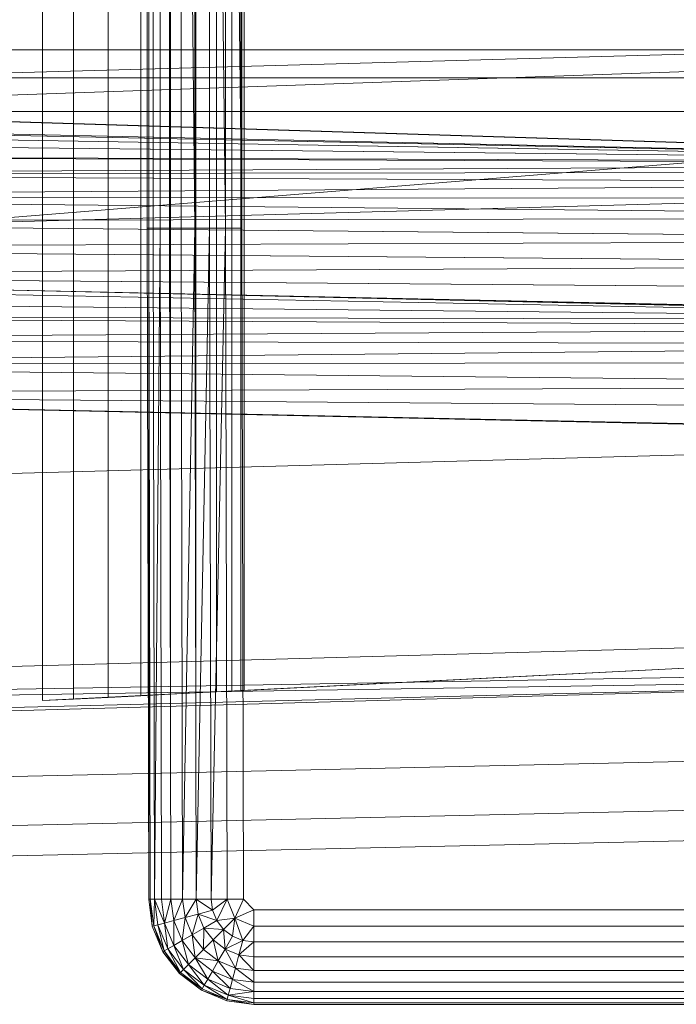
# Model space of a CAD drawing. Header units: metres. Extents: x 397.7 to 427.5, y 12.6 to 28.4.
# Tile 54 of 124: x 407.2319 to 407.3233, y 27.0235 to 27.1606. Entities that reach past the tile are written whole.
import ezdxf

# ---------------------------------------------------------------- set-up
doc = ezdxf.new("R2010")
doc.units = ezdxf.units.M
doc.layers.add('A-DETL-____-MBND', color=7, linetype='Continuous', lineweight=18)

# ---------------------------------------------------------------- blocks, each defined once
blk = doc.blocks.new('Family - Inodor P4-151432-08_CLI_AIRE_P5')
at = {"layer": 'A-DETL-____-MBND', "color": 253, "true_color": 0xaaaaaa}
for p, q in [((0.56258, 0.01465), (0.56258, 0.38826)), ((0.56258, 0.01465), (0.56258, 0.38826)), ((0.54781, 0.3624), (0.54781, 0.04228)), ((0.55211, 0.04249), (0.55211, 0.36218)), ((0.55695, 0.04274), (0.55695, 0.36194)), ((0.56149, 0.04297), (0.56149, 0.36171)), ((0.5656, 0.04318), (0.56559, 0.3615)), ((0.56914, 0.04336), (0.56914, 0.36132)), ((0.57201, 0.04351), (0.57201, 0.36117)), ((0.57413, 0.04361), (0.57413, 0.36106)), ((0.57542, 0.04368), (0.57542, 0.361)), ((0.57586, 0.0437), (0.57586, 0.36098)), ((0.56238, 0.10805), (0.56238, 0.29485)), ((0.56238, 0.29485), (0.56238, 0.10805)), ((0.56258, 0.29485), (0.56258, 0.10805)), ((0.56258, 0.29485), (0.56258, 0.10805)), ((0.56258, 0.29485), (0.56258, 0.10805)), ((0.56318, 0.29485), (0.56318, 0.10805)), ((0.56318, 0.29485), (0.56318, 0.10805)), ((0.56318, 0.29485), (0.56318, 0.10805)), ((0.56415, 0.29485), (0.56415, 0.10805)), ((0.56415, 0.29485), (0.56415, 0.10805)), ((0.56415, 0.29485), (0.56415, 0.10805)), ((0.56547, 0.29485), (0.56547, 0.10805)), ((0.56547, 0.29485), (0.56547, 0.10805)), ((0.56547, 0.29485), (0.56547, 0.10805)), ((0.5671, 0.29485), (0.5671, 0.10805)), ((0.56898, 0.10805), (0.5671, 0.29485)), ((0.5671, 0.29485), (0.5671, 0.10805)), ((0.5671, 0.29485), (0.56898, 0.10805)), ((0.5671, 0.29485), (0.5671, 0.10805)), ((0.56898, 0.29485), (0.56898, 0.10805)), ((0.56898, 0.29485), (0.56898, 0.10805)), ((0.56898, 0.29485), (0.56898, 0.10805)), ((0.57106, 0.29485), (0.57106, 0.10805)), ((0.57328, 0.10805), (0.57106, 0.29485)), ((0.57106, 0.29485), (0.57106, 0.10805)), ((0.57106, 0.29485), (0.57328, 0.10805)), ((0.57106, 0.29485), (0.57106, 0.10805)), ((0.57328, 0.29485), (0.57328, 0.10805)), ((0.57556, 0.10805), (0.57328, 0.29485)), ((0.57328, 0.29485), (0.57328, 0.10805)), ((0.57328, 0.29485), (0.57556, 0.10805)), ((0.57328, 0.29485), (0.57328, 0.10805)), ((0.57556, 0.29485), (0.57556, 0.10805)), ((0.57556, 0.29485), (0.57556, 0.10805)), ((0.57556, 0.29485), (0.57556, 0.10805)), ((0.7262, 0.13475), (0.21652, 0.12067)), ((0.2042, 0.1334), (0.7256, 0.11726)), ((0.7262, 0.11723), (0.2042, 0.1334)), ((0.2042, 0.1334), (0.7256, 0.11726)), ((0.21593, 0.13288), (0.7256, 0.11726)), ((0.21593, 0.13288), (0.7256, 0.11726)), ((0.72561, 0.13288), (0.44571, 0.13288)), ((0.72561, 0.13288), (0.44571, 0.12326)), ((0.72561, 0.13288), (0.44571, 0.13288)), ((0.72561, 0.13288), (0.44571, 0.12326)), ((0.72561, 0.13288), (0.44571, 0.13288)), ((0.72561, 0.13288), (0.44571, 0.13288)), ((0.72561, 0.12899), (0.44571, 0.12899)), ((0.72561, 0.12899), (0.44571, 0.12899)), ((0.72561, 0.12431), (0.44571, 0.12431)), ((0.72561, 0.12431), (0.44571, 0.12431)), ((0.72561, 0.12431), (0.44572, 0.10165)), ((0.72561, 0.12431), (0.44572, 0.10165)), ((0.7256, 0.11726), (0.44571, 0.12326)), ((0.44571, 0.12326), (0.7256, 0.11726)), ((0.7256, 0.11726), (0.44571, 0.12326)), ((0.44571, 0.12326), (0.7256, 0.11726)), ((0.7256, 0.11726), (0.44571, 0.12295)), ((0.44571, 0.12295), (0.7256, 0.11726)), ((0.7256, 0.11726), (0.44571, 0.12197)), ((0.44571, 0.12197), (0.7256, 0.11726)), ((0.7256, 0.11726), (0.44571, 0.12037)), ((0.44571, 0.12037), (0.7256, 0.11726)), ((0.7256, 0.11726), (0.44571, 0.11819)), ((0.44571, 0.11819), (0.7256, 0.11726)), ((0.44571, 0.11819), (0.7256, 0.11694)), ((0.44571, 0.11819), (0.7256, 0.11694)), ((0.7256, 0.11694), (0.44571, 0.11552)), ((0.7256, 0.11694), (0.44571, 0.11552)), ((0.7256, 0.11596), (0.44571, 0.11552)), ((0.7256, 0.11596), (0.44571, 0.11552)), ((0.7256, 0.11436), (0.44571, 0.11552)), ((0.44571, 0.11552), (0.7256, 0.11436)), ((0.7262, 0.11399), (0.21652, 0.09991)), ((0.7256, 0.11436), (0.44571, 0.11242)), ((0.7256, 0.11436), (0.44571, 0.11242)), ((0.7256, 0.11219), (0.44571, 0.11242)), ((0.44571, 0.11242), (0.7256, 0.11219)), ((0.44571, 0.11242), (0.7256, 0.10951)), ((0.44571, 0.11242), (0.7256, 0.10951)), ((0.7256, 0.10951), (0.44571, 0.10898)), ((0.7256, 0.10951), (0.44571, 0.10898)), ((0.7256, 0.10641), (0.44571, 0.10898)), ((0.44571, 0.10898), (0.7256, 0.10641)), ((0.56258, 0.10805), (0.56238, 0.10805)), ((0.56258, 0.01465), (0.56238, 0.10805)), ((0.56258, 0.10805), (0.56238, 0.10805)), ((0.56258, 0.10805), (0.56238, 0.10805)), ((0.56258, 0.01465), (0.56238, 0.10805)), ((0.56318, 0.10805), (0.56258, 0.10805)), ((0.56278, 0.01465), (0.56258, 0.10805)), ((0.56318, 0.10805), (0.56258, 0.10805)), ((0.56318, 0.10805), (0.56258, 0.10805)), ((0.56278, 0.01465), (0.56258, 0.10805)), ((0.56258, 0.10805), (0.56258, 0.01465)), ((0.56258, 0.10805), (0.56278, 0.01465)), ((0.56258, 0.10805), (0.56258, 0.01465)), ((0.56415, 0.10805), (0.56318, 0.10805)), ((0.56338, 0.01465), (0.56318, 0.10805)), ((0.56415, 0.10805), (0.56318, 0.10805)), ((0.56415, 0.10805), (0.56318, 0.10805)), ((0.56338, 0.01465), (0.56318, 0.10805)), ((0.56318, 0.10805), (0.56338, 0.01465)), ((0.56415, 0.10805), (0.56338, 0.01465)), ((0.56415, 0.10805), (0.56338, 0.01465)), ((0.56547, 0.10805), (0.56415, 0.10805)), ((0.56435, 0.01465), (0.56415, 0.10805)), ((0.56547, 0.10805), (0.56415, 0.10805)), ((0.56547, 0.10805), (0.56415, 0.10805)), ((0.56435, 0.01465), (0.56415, 0.10805)), ((0.56415, 0.10805), (0.56435, 0.01465)), ((0.56567, 0.01465), (0.56547, 0.10805)), ((0.5671, 0.10805), (0.56547, 0.10805)), ((0.5671, 0.10805), (0.56547, 0.10805)), ((0.56567, 0.01465), (0.56547, 0.10805)), ((0.56547, 0.10805), (0.56567, 0.01465)), ((0.5673, 0.01465), (0.5671, 0.10805)), ((0.56898, 0.10805), (0.5671, 0.10805)), ((0.56898, 0.10805), (0.5671, 0.10805)), ((0.5673, 0.01465), (0.5671, 0.10805)), ((0.5671, 0.10805), (0.5673, 0.01465)), ((0.56898, 0.10805), (0.5673, 0.01465)), ((0.56898, 0.10805), (0.5673, 0.01465)), ((0.56918, 0.01465), (0.56898, 0.10805)), ((0.57106, 0.10805), (0.56898, 0.10805)), ((0.57106, 0.10805), (0.56898, 0.10805)), ((0.56918, 0.01465), (0.56898, 0.10805)), ((0.56898, 0.10805), (0.56918, 0.01465)), ((0.57106, 0.10805), (0.56918, 0.01465)), ((0.57106, 0.10805), (0.56918, 0.01465)), ((0.57126, 0.01465), (0.57106, 0.10805)), ((0.57328, 0.10805), (0.57106, 0.10805)), ((0.57328, 0.10805), (0.57106, 0.10805)), ((0.57126, 0.01465), (0.57106, 0.10805)), ((0.57106, 0.10805), (0.57126, 0.01465)), ((0.57328, 0.10805), (0.57126, 0.01465)), ((0.57328, 0.10805), (0.57126, 0.01465)), ((0.57348, 0.01465), (0.57328, 0.10805)), ((0.57556, 0.10805), (0.57328, 0.10805)), ((0.57556, 0.10805), (0.57328, 0.10805)), ((0.57348, 0.01465), (0.57328, 0.10805)), ((0.57328, 0.10805), (0.57348, 0.01465)), ((0.57556, 0.10805), (0.57576, 0.01465)), ((0.57556, 0.10805), (0.57576, 0.01465)), ((0.57556, 0.10805), (0.57576, 0.01465)), ((0.7256, 0.10641), (0.44571, 0.10533)), ((0.7256, 0.10641), (0.44571, 0.10533)), ((0.7256, 0.10298), (0.44571, 0.10533)), ((0.44571, 0.10533), (0.7256, 0.10298)), ((0.7256, 0.10298), (0.44571, 0.10156)), ((0.7256, 0.10298), (0.44571, 0.10156)), ((0.7256, 0.09932), (0.44571, 0.10156)), ((0.44571, 0.10156), (0.7256, 0.09932)), ((0.44571, 0.10156), (0.7256, 0.09555)), ((0.7262, 0.09542), (0.44571, 0.10156)), ((0.44571, 0.10156), (0.7256, 0.09555)), ((0.72555, 0.09531), (0.44572, 0.10165)), ((0.44572, 0.10165), (0.72555, 0.09531)), ((0.72555, 0.09531), (0.44566, 0.10065)), ((0.44566, 0.10065), (0.72555, 0.09531)), ((0.72555, 0.09531), (0.44566, 0.0982)), ((0.44566, 0.0982), (0.72555, 0.09531)), ((0.72555, 0.09531), (0.44566, 0.09576)), ((0.44566, 0.09576), (0.72555, 0.09531)), ((0.44566, 0.09576), (0.72555, 0.09431)), ((0.44566, 0.09576), (0.72555, 0.09431)), ((0.72555, 0.09431), (0.44566, 0.09248)), ((0.72555, 0.09431), (0.44566, 0.09248)), ((0.72555, 0.09185), (0.44566, 0.09248)), ((0.44566, 0.09248), (0.72555, 0.09185)), ((0.72555, 0.09185), (0.44566, 0.08906)), ((0.72555, 0.09185), (0.44566, 0.08906)), ((0.72555, 0.08942), (0.44566, 0.08906)), ((0.72555, 0.08942), (0.44566, 0.08906)), ((0.72555, 0.08614), (0.44566, 0.08906)), ((0.44566, 0.08906), (0.72555, 0.08614)), ((0.72555, 0.08614), (0.44566, 0.08497)), ((0.72555, 0.08614), (0.44566, 0.08497)), ((0.72555, 0.08272), (0.44566, 0.08497)), ((0.44566, 0.08497), (0.72555, 0.08272)), ((0.44566, 0.08497), (0.72555, 0.07896)), ((0.7262, 0.07882), (0.44566, 0.08497)), ((0.44566, 0.08497), (0.72555, 0.07896)), ((0.7262, 0.07896), (0.21652, 0.06488)), ((0.7262, 0.05207), (0.21652, 0.03799)), ((0.71226, 0.05064), (0.54781, 0.04228)), ((0.57586, 0.0437), (0.71226, 0.05064)), ((0.7262, 0.04712), (0.21652, 0.03799)), ((0.7262, 0.04594), (0.21652, 0.03799)), ((0.7262, 0.04594), (0.21652, 0.03305)), ((0.7262, 0.04594), (0.21652, 0.03186)), ((0.55211, 0.04249), (0.55695, 0.04274)), ((0.55695, 0.04274), (0.56149, 0.04297)), ((0.56149, 0.04297), (0.5656, 0.04318)), ((0.5656, 0.04318), (0.56914, 0.04336)), ((0.56914, 0.04336), (0.57201, 0.04351)), ((0.57201, 0.04351), (0.57413, 0.04361)), ((0.57413, 0.04361), (0.57542, 0.04368)), ((0.57542, 0.04368), (0.57586, 0.0437)), ((0.54781, 0.04228), (0.55211, 0.04249)), ((0.40749, 0.0287), (0.72691, 0.03582)), ((0.40749, 0.0287), (0.72691, 0.03582)), ((0.40776, 0.02187), (0.72725, 0.02899)), ((0.40776, 0.02187), (0.72725, 0.02899)), ((0.40793, 0.01764), (0.72747, 0.02477)), ((0.40793, 0.01764), (0.72747, 0.02477)), ((0.56278, 0.01465), (0.56258, 0.01465)), ((0.56308, 0.01086), (0.56258, 0.01465)), ((0.56308, 0.01086), (0.56258, 0.01465)), ((0.56308, 0.01086), (0.56258, 0.01465)), ((0.56278, 0.01465), (0.56258, 0.01465)), ((0.56278, 0.01465), (0.56258, 0.01465)), ((0.56308, 0.01086), (0.56258, 0.01465)), ((0.56338, 0.01465), (0.56278, 0.01465)), ((0.56328, 0.01091), (0.56278, 0.01465)), ((0.56278, 0.01465), (0.56338, 0.01465)), ((0.56338, 0.01465), (0.56278, 0.01465)), ((0.56328, 0.01091), (0.56278, 0.01465)), ((0.56278, 0.01465), (0.56308, 0.01086)), ((0.56278, 0.01465), (0.56328, 0.01091)), ((0.56278, 0.01465), (0.56308, 0.01086)), ((0.56338, 0.01465), (0.56328, 0.01091)), ((0.56338, 0.01465), (0.56328, 0.01091)), ((0.56435, 0.01465), (0.56338, 0.01465)), ((0.56385, 0.01106), (0.56338, 0.01465)), ((0.56435, 0.01465), (0.56338, 0.01465)), ((0.56435, 0.01465), (0.56338, 0.01465)), ((0.56479, 0.01132), (0.56338, 0.01465)), ((0.56338, 0.01465), (0.56479, 0.01132)), ((0.56338, 0.01465), (0.56385, 0.01106)), ((0.56338, 0.01465), (0.56385, 0.01106)), ((0.56567, 0.01465), (0.56435, 0.01465)), ((0.56479, 0.01132), (0.56435, 0.01465)), ((0.56435, 0.01465), (0.56567, 0.01465)), ((0.56567, 0.01465), (0.56435, 0.01465)), ((0.56479, 0.01132), (0.56435, 0.01465)), ((0.56435, 0.01465), (0.56479, 0.01132)), ((0.56567, 0.01465), (0.56479, 0.01132)), ((0.56567, 0.01465), (0.56479, 0.01132)), ((0.5673, 0.01465), (0.56567, 0.01465)), ((0.56607, 0.01166), (0.56567, 0.01465)), ((0.56567, 0.01465), (0.5673, 0.01465)), ((0.5673, 0.01465), (0.56567, 0.01465)), ((0.56607, 0.01166), (0.56567, 0.01465)), ((0.56567, 0.01465), (0.56607, 0.01166)), ((0.5673, 0.01465), (0.56607, 0.01166)), ((0.5673, 0.01465), (0.56607, 0.01166)), ((0.56918, 0.01465), (0.5673, 0.01465)), ((0.56764, 0.01208), (0.5673, 0.01465)), ((0.56918, 0.01465), (0.5673, 0.01465)), ((0.56918, 0.01465), (0.5673, 0.01465)), ((0.56764, 0.01208), (0.5673, 0.01465)), ((0.5673, 0.01465), (0.56764, 0.01208)), ((0.56918, 0.01465), (0.56764, 0.01208)), ((0.56918, 0.01465), (0.56764, 0.01208)), ((0.57126, 0.01465), (0.56918, 0.01465)), ((0.56946, 0.01257), (0.56918, 0.01465)), ((0.57126, 0.01465), (0.56918, 0.01465)), ((0.57126, 0.01465), (0.56918, 0.01465)), ((0.57147, 0.01311), (0.56918, 0.01465)), ((0.56918, 0.01465), (0.57147, 0.01311)), ((0.56918, 0.01465), (0.56946, 0.01257)), ((0.56918, 0.01465), (0.56946, 0.01257)), ((0.57348, 0.01465), (0.57126, 0.01465)), ((0.57147, 0.01311), (0.57126, 0.01465)), ((0.57348, 0.01465), (0.57126, 0.01465)), ((0.57126, 0.01465), (0.57147, 0.01311)), ((0.57126, 0.01465), (0.57348, 0.01465)), ((0.57126, 0.01465), (0.57147, 0.01311)), ((0.57348, 0.01465), (0.57147, 0.01311)), ((0.57348, 0.01465), (0.57147, 0.01311)), ((0.57348, 0.01465), (0.57147, 0.01311)), ((0.57348, 0.01465), (0.57206, 0.01167)), ((0.57348, 0.01465), (0.57206, 0.01167)), ((0.57576, 0.01465), (0.57348, 0.01465)), ((0.57458, 0.012), (0.57348, 0.01465)), ((0.57348, 0.01465), (0.57576, 0.01465)), ((0.57348, 0.01465), (0.57458, 0.012)), ((0.57576, 0.01465), (0.57458, 0.012)), ((0.57576, 0.01465), (0.57458, 0.012)), ((0.57723, 0.01318), (0.57576, 0.01465)), ((0.57576, 0.01465), (0.57723, 0.01318)), ((0.57576, 0.01465), (0.57723, 0.01318)), ((0.56946, 0.01257), (0.56764, 0.01208)), ((0.56946, 0.01257), (0.56764, 0.01208)), ((0.56946, 0.01257), (0.56764, 0.01208)), ((0.56946, 0.01257), (0.56863, 0.00968)), ((0.56946, 0.01257), (0.56863, 0.00968)), ((0.57147, 0.01311), (0.56946, 0.01257)), ((0.57147, 0.01311), (0.56946, 0.01257)), ((0.57147, 0.01311), (0.56946, 0.01257)), ((0.57026, 0.01062), (0.56946, 0.01257)), ((0.57206, 0.01167), (0.56946, 0.01257)), ((0.56946, 0.01257), (0.57206, 0.01167)), ((0.56946, 0.01257), (0.57026, 0.01062)), ((0.56946, 0.01257), (0.57026, 0.01062)), ((0.57206, 0.01167), (0.57147, 0.01311)), ((0.57206, 0.01167), (0.57147, 0.01311)), ((0.57147, 0.01311), (0.57206, 0.01167)), ((0.57723, 0.01318), (0.57458, 0.012)), ((0.57723, 0.01318), (0.57458, 0.012)), ((0.71226, 0.01318), (0.57723, 0.01318)), ((0.57723, 0.01318), (0.57723, 0.0109)), ((0.71226, 0.01318), (0.57723, 0.01318)), ((0.71226, 0.01318), (0.57723, 0.01318)), ((0.57723, 0.01318), (0.57723, 0.0109)), ((0.56385, 0.01106), (0.56328, 0.01091)), ((0.56385, 0.01106), (0.56328, 0.01091)), ((0.56385, 0.01106), (0.56328, 0.01091)), ((0.56479, 0.01132), (0.56385, 0.01106)), ((0.56479, 0.01132), (0.56385, 0.01106)), ((0.56479, 0.01132), (0.56385, 0.01106)), ((0.56524, 0.00772), (0.56385, 0.01106)), ((0.56524, 0.00772), (0.56385, 0.01106)), ((0.56385, 0.01106), (0.56472, 0.00743)), ((0.56385, 0.01106), (0.56524, 0.00772)), ((0.56385, 0.01106), (0.56472, 0.00743)), ((0.56607, 0.01166), (0.56479, 0.01132)), ((0.56607, 0.01166), (0.56479, 0.01132)), ((0.56607, 0.01166), (0.56479, 0.01132)), ((0.56608, 0.00821), (0.56479, 0.01132)), ((0.56608, 0.00821), (0.56479, 0.01132)), ((0.56479, 0.01132), (0.56524, 0.00772)), ((0.56479, 0.01132), (0.56608, 0.00821)), ((0.56479, 0.01132), (0.56524, 0.00772)), ((0.56764, 0.01208), (0.56607, 0.01166)), ((0.56764, 0.01208), (0.56607, 0.01166)), ((0.56764, 0.01208), (0.56607, 0.01166)), ((0.56722, 0.00887), (0.56607, 0.01166)), ((0.56722, 0.00887), (0.56607, 0.01166)), ((0.56607, 0.01166), (0.56608, 0.00821)), ((0.56607, 0.01166), (0.56722, 0.00887)), ((0.56607, 0.01166), (0.56608, 0.00821)), ((0.56764, 0.01208), (0.56722, 0.00887)), ((0.56764, 0.01208), (0.56722, 0.00887)), ((0.56863, 0.00968), (0.56764, 0.01208)), ((0.56863, 0.00968), (0.56764, 0.01208)), ((0.56764, 0.01208), (0.56863, 0.00968)), ((0.57206, 0.01167), (0.57026, 0.01062)), ((0.57206, 0.01167), (0.57026, 0.01062)), ((0.57206, 0.01167), (0.57026, 0.01062)), ((0.57458, 0.012), (0.57206, 0.01167)), ((0.57458, 0.012), (0.57206, 0.01167)), ((0.57458, 0.012), (0.57206, 0.01167)), ((0.57301, 0.01043), (0.57206, 0.01167)), ((0.57301, 0.01043), (0.57206, 0.01167)), ((0.57206, 0.01167), (0.57301, 0.01043)), ((0.57458, 0.012), (0.57301, 0.01043)), ((0.57458, 0.012), (0.57301, 0.01043)), ((0.57458, 0.012), (0.57301, 0.01043)), ((0.57458, 0.012), (0.57425, 0.00948)), ((0.57458, 0.012), (0.57425, 0.00948)), ((0.57458, 0.012), (0.57425, 0.00948)), ((0.57723, 0.0109), (0.57458, 0.012)), ((0.57458, 0.012), (0.57723, 0.0109)), ((0.57458, 0.012), (0.57569, 0.00888)), ((0.57458, 0.012), (0.57569, 0.00888)), ((0.56328, 0.01091), (0.56308, 0.01086)), ((0.56328, 0.01091), (0.56308, 0.01086)), ((0.56328, 0.01091), (0.56308, 0.01086)), ((0.56455, 0.00733), (0.56308, 0.01086)), ((0.56455, 0.00733), (0.56308, 0.01086)), ((0.56455, 0.00733), (0.56308, 0.01086)), ((0.56455, 0.00733), (0.56308, 0.01086)), ((0.56472, 0.00743), (0.56328, 0.01091)), ((0.56472, 0.00743), (0.56328, 0.01091)), ((0.56328, 0.01091), (0.56455, 0.00733)), ((0.56328, 0.01091), (0.56472, 0.00743)), ((0.56328, 0.01091), (0.56455, 0.00733)), ((0.56863, 0.00968), (0.56722, 0.00887)), ((0.56863, 0.00968), (0.56722, 0.00887)), ((0.56863, 0.00968), (0.56722, 0.00887)), ((0.57026, 0.01062), (0.56863, 0.00968)), ((0.57026, 0.01062), (0.56863, 0.00968)), ((0.57026, 0.01062), (0.56863, 0.00968)), ((0.57021, 0.00763), (0.56863, 0.00968)), ((0.57021, 0.00763), (0.56863, 0.00968)), ((0.56863, 0.00968), (0.56906, 0.00648)), ((0.56863, 0.00968), (0.57021, 0.00763)), ((0.56863, 0.00968), (0.56906, 0.00648)), ((0.57026, 0.01062), (0.57021, 0.00763)), ((0.57026, 0.01062), (0.57021, 0.00763)), ((0.57154, 0.00896), (0.57026, 0.01062)), ((0.57301, 0.01043), (0.57026, 0.01062)), ((0.57026, 0.01062), (0.57301, 0.01043)), ((0.57026, 0.01062), (0.57154, 0.00896)), ((0.57026, 0.01062), (0.57154, 0.00896)), ((0.57301, 0.01043), (0.57154, 0.00896)), ((0.57301, 0.01043), (0.57154, 0.00896)), ((0.57301, 0.01043), (0.57154, 0.00896)), ((0.57425, 0.00948), (0.57301, 0.01043)), ((0.57425, 0.00948), (0.57301, 0.01043)), ((0.57301, 0.01043), (0.57425, 0.00948)), ((0.57301, 0.01043), (0.57321, 0.00768)), ((0.57301, 0.01043), (0.57321, 0.00768)), ((0.57723, 0.0109), (0.57569, 0.00888)), ((0.57723, 0.0109), (0.57569, 0.00888)), ((0.57723, 0.0109), (0.57569, 0.00888)), ((0.71226, 0.0109), (0.57723, 0.0109)), ((0.57723, 0.0109), (0.57723, 0.00868)), ((0.71226, 0.0109), (0.57723, 0.0109)), ((0.57723, 0.0109), (0.57723, 0.00868)), ((0.71226, 0.0109), (0.57723, 0.0109)), ((0.57723, 0.0109), (0.57723, 0.00868)), ((0.56722, 0.00887), (0.56608, 0.00821)), ((0.56722, 0.00887), (0.56608, 0.00821)), ((0.56722, 0.00887), (0.56608, 0.00821)), ((0.56906, 0.00648), (0.56722, 0.00887)), ((0.56906, 0.00648), (0.56722, 0.00887)), ((0.56722, 0.00887), (0.56812, 0.00554)), ((0.56722, 0.00887), (0.56906, 0.00648)), ((0.56722, 0.00887), (0.56812, 0.00554)), ((0.57154, 0.00896), (0.57021, 0.00763)), ((0.57154, 0.00896), (0.57021, 0.00763)), ((0.57154, 0.00896), (0.57021, 0.00763)), ((0.57321, 0.00768), (0.57154, 0.00896)), ((0.57321, 0.00768), (0.57154, 0.00896)), ((0.57154, 0.00896), (0.57321, 0.00768)), ((0.57154, 0.00896), (0.57227, 0.00605)), ((0.57154, 0.00896), (0.57227, 0.00605)), ((0.57425, 0.00948), (0.57321, 0.00768)), ((0.57425, 0.00948), (0.57321, 0.00768)), ((0.57425, 0.00948), (0.57321, 0.00768)), ((0.57569, 0.00888), (0.57321, 0.00768)), ((0.57569, 0.00888), (0.57321, 0.00768)), ((0.57569, 0.00888), (0.57425, 0.00948)), ((0.57569, 0.00888), (0.57425, 0.00948)), ((0.57425, 0.00948), (0.57569, 0.00888)), ((0.57515, 0.00687), (0.57569, 0.00888)), ((0.57569, 0.00888), (0.57515, 0.00687)), ((0.57569, 0.00888), (0.57515, 0.00687)), ((0.57723, 0.00868), (0.57515, 0.00687)), ((0.57723, 0.00868), (0.57515, 0.00687)), ((0.57723, 0.00868), (0.57569, 0.00888)), ((0.57723, 0.00868), (0.57569, 0.00888)), ((0.57569, 0.00888), (0.57723, 0.00868)), ((0.71226, 0.00868), (0.57723, 0.00868)), ((0.57723, 0.00868), (0.57723, 0.0066)), ((0.71226, 0.00868), (0.57723, 0.00868)), ((0.71226, 0.00868), (0.57723, 0.00868)), ((0.57723, 0.00868), (0.57723, 0.0066)), ((0.57723, 0.00868), (0.57723, 0.0066)), ((0.56472, 0.00743), (0.56455, 0.00733)), ((0.56472, 0.00743), (0.56455, 0.00733)), ((0.56472, 0.00743), (0.56455, 0.00733)), ((0.56687, 0.00429), (0.56455, 0.00733)), ((0.56687, 0.00429), (0.56455, 0.00733)), ((0.56687, 0.00429), (0.56455, 0.00733)), ((0.56687, 0.00429), (0.56455, 0.00733)), ((0.56524, 0.00772), (0.56472, 0.00743)), ((0.56524, 0.00772), (0.56472, 0.00743)), ((0.56524, 0.00772), (0.56472, 0.00743)), ((0.56702, 0.00443), (0.56472, 0.00743)), ((0.56702, 0.00443), (0.56472, 0.00743)), ((0.56472, 0.00743), (0.56687, 0.00429)), ((0.56472, 0.00743), (0.56702, 0.00443)), ((0.56472, 0.00743), (0.56687, 0.00429)), ((0.56608, 0.00821), (0.56524, 0.00772)), ((0.56608, 0.00821), (0.56524, 0.00772)), ((0.56608, 0.00821), (0.56524, 0.00772)), ((0.56744, 0.00485), (0.56524, 0.00772)), ((0.56744, 0.00485), (0.56524, 0.00772)), ((0.56524, 0.00772), (0.56702, 0.00443)), ((0.56524, 0.00772), (0.56744, 0.00485)), ((0.56524, 0.00772), (0.56702, 0.00443)), ((0.56812, 0.00554), (0.56608, 0.00821)), ((0.56812, 0.00554), (0.56608, 0.00821)), ((0.56608, 0.00821), (0.56744, 0.00485)), ((0.56608, 0.00821), (0.56812, 0.00554)), ((0.56608, 0.00821), (0.56744, 0.00485)), ((0.57021, 0.00763), (0.56906, 0.00648)), ((0.57021, 0.00763), (0.56906, 0.00648)), ((0.57021, 0.00763), (0.56906, 0.00648)), ((0.57227, 0.00605), (0.57021, 0.00763)), ((0.57227, 0.00605), (0.57021, 0.00763)), ((0.57021, 0.00763), (0.57227, 0.00605)), ((0.57321, 0.00768), (0.57227, 0.00605)), ((0.57321, 0.00768), (0.57227, 0.00605)), ((0.57321, 0.00768), (0.57227, 0.00605)), ((0.57515, 0.00687), (0.57321, 0.00768)), ((0.57515, 0.00687), (0.57321, 0.00768)), ((0.57321, 0.00768), (0.57515, 0.00687)), ((0.57321, 0.00768), (0.57466, 0.00505)), ((0.57321, 0.00768), (0.57466, 0.00505)), ((0.57515, 0.00687), (0.57466, 0.00505)), ((0.57515, 0.00687), (0.57466, 0.00505)), ((0.57515, 0.00687), (0.57466, 0.00505)), ((0.57723, 0.0066), (0.57515, 0.00687)), ((0.57723, 0.0066), (0.57515, 0.00687)), ((0.57515, 0.00687), (0.57723, 0.0066)), ((0.57515, 0.00687), (0.57723, 0.00472)), ((0.57515, 0.00687), (0.57723, 0.00472)), ((0.56812, 0.00554), (0.56744, 0.00485)), ((0.56812, 0.00554), (0.56744, 0.00485)), ((0.56812, 0.00554), (0.56744, 0.00485)), ((0.56906, 0.00648), (0.56812, 0.00554)), ((0.56906, 0.00648), (0.56812, 0.00554)), ((0.56906, 0.00648), (0.56812, 0.00554)), ((0.57079, 0.0035), (0.56812, 0.00554)), ((0.57079, 0.0035), (0.56812, 0.00554)), ((0.56812, 0.00554), (0.57031, 0.00265)), ((0.56812, 0.00554), (0.57079, 0.0035)), ((0.56812, 0.00554), (0.57031, 0.00265)), ((0.57145, 0.00464), (0.56906, 0.00648)), ((0.57227, 0.00605), (0.56906, 0.00648)), ((0.56906, 0.00648), (0.57227, 0.00605)), ((0.56906, 0.00648), (0.57145, 0.00464)), ((0.56906, 0.00648), (0.57079, 0.0035)), ((0.56906, 0.00648), (0.57145, 0.00464)), ((0.56906, 0.00648), (0.57079, 0.0035)), ((0.57227, 0.00605), (0.57145, 0.00464)), ((0.57227, 0.00605), (0.57145, 0.00464)), ((0.57227, 0.00605), (0.57145, 0.00464)), ((0.57466, 0.00505), (0.57227, 0.00605)), ((0.57466, 0.00505), (0.57227, 0.00605)), ((0.57227, 0.00605), (0.57466, 0.00505)), ((0.57227, 0.00605), (0.57424, 0.00348)), ((0.57227, 0.00605), (0.57424, 0.00348)), ((0.71226, 0.0066), (0.57723, 0.0066)), ((0.57723, 0.0066), (0.57723, 0.00472)), ((0.71226, 0.0066), (0.57723, 0.0066)), ((0.57723, 0.0066), (0.57723, 0.00472)), ((0.71226, 0.0066), (0.57723, 0.0066)), ((0.57723, 0.0066), (0.57723, 0.00472)), ((0.56702, 0.00443), (0.56687, 0.00429)), ((0.56702, 0.00443), (0.56687, 0.00429)), ((0.56702, 0.00443), (0.56687, 0.00429)), ((0.56991, 0.00196), (0.56687, 0.00429)), ((0.56991, 0.00196), (0.56687, 0.00429)), ((0.56991, 0.00196), (0.56687, 0.00429)), ((0.57001, 0.00214), (0.56687, 0.00429)), ((0.56687, 0.00429), (0.57001, 0.00214)), ((0.56687, 0.00429), (0.56991, 0.00196)), ((0.56744, 0.00485), (0.56702, 0.00443)), ((0.56744, 0.00485), (0.56702, 0.00443)), ((0.56744, 0.00485), (0.56702, 0.00443)), ((0.57001, 0.00214), (0.56702, 0.00443)), ((0.57001, 0.00214), (0.56702, 0.00443)), ((0.56702, 0.00443), (0.57001, 0.00214)), ((0.57031, 0.00265), (0.56744, 0.00485)), ((0.57031, 0.00265), (0.56744, 0.00485)), ((0.56744, 0.00485), (0.57001, 0.00214)), ((0.56744, 0.00485), (0.57031, 0.00265)), ((0.56744, 0.00485), (0.57001, 0.00214)), ((0.57145, 0.00464), (0.57079, 0.0035)), ((0.57145, 0.00464), (0.57079, 0.0035)), ((0.57145, 0.00464), (0.57079, 0.0035)), ((0.57424, 0.00348), (0.57145, 0.00464)), ((0.57424, 0.00348), (0.57145, 0.00464)), ((0.57145, 0.00464), (0.5739, 0.00221)), ((0.57145, 0.00464), (0.57424, 0.00348)), ((0.57145, 0.00464), (0.5739, 0.00221)), ((0.57466, 0.00505), (0.57424, 0.00348)), ((0.57466, 0.00505), (0.57424, 0.00348)), ((0.57466, 0.00505), (0.57424, 0.00348)), ((0.57723, 0.00472), (0.57466, 0.00505)), ((0.57723, 0.00472), (0.57466, 0.00505)), ((0.57466, 0.00505), (0.57723, 0.00472)), ((0.57466, 0.00505), (0.57723, 0.00309)), ((0.57466, 0.00505), (0.57723, 0.00309)), ((0.71226, 0.00472), (0.57723, 0.00472)), ((0.57723, 0.00472), (0.57723, 0.00309)), ((0.71226, 0.00472), (0.57723, 0.00472)), ((0.57723, 0.00472), (0.57723, 0.00309)), ((0.71226, 0.00472), (0.57723, 0.00472)), ((0.57723, 0.00472), (0.57723, 0.00309)), ((0.57079, 0.0035), (0.57031, 0.00265)), ((0.57079, 0.0035), (0.57031, 0.00265)), ((0.57079, 0.0035), (0.57031, 0.00265)), ((0.5739, 0.00221), (0.57079, 0.0035)), ((0.5739, 0.00221), (0.57079, 0.0035)), ((0.57079, 0.0035), (0.57365, 0.00127)), ((0.57079, 0.0035), (0.5739, 0.00221)), ((0.57079, 0.0035), (0.57365, 0.00127)), ((0.57424, 0.00348), (0.5739, 0.00221)), ((0.57424, 0.00348), (0.5739, 0.00221)), ((0.57424, 0.00348), (0.5739, 0.00221)), ((0.57723, 0.00309), (0.57424, 0.00348)), ((0.57723, 0.00309), (0.57424, 0.00348)), ((0.57424, 0.00348), (0.57723, 0.00309)), ((0.57424, 0.00348), (0.57723, 0.00177)), ((0.57424, 0.00348), (0.57723, 0.00177)), ((0.71226, 0.00309), (0.57723, 0.00309)), ((0.57723, 0.00309), (0.57723, 0.00177)), ((0.71226, 0.00309), (0.57723, 0.00309)), ((0.57723, 0.00309), (0.57723, 0.00177)), ((0.71226, 0.00309), (0.57723, 0.00309)), ((0.57723, 0.00309), (0.57723, 0.00177)), ((0.57001, 0.00214), (0.56991, 0.00196)), ((0.57001, 0.00214), (0.56991, 0.00196)), ((0.57001, 0.00214), (0.56991, 0.00196)), ((0.57344, 0.0005), (0.56991, 0.00196)), ((0.57344, 0.0005), (0.56991, 0.00196)), ((0.57344, 0.0005), (0.56991, 0.00196)), ((0.57349, 0.00069), (0.56991, 0.00196)), ((0.56991, 0.00196), (0.57349, 0.00069)), ((0.56991, 0.00196), (0.57344, 0.0005)), ((0.57031, 0.00265), (0.57001, 0.00214)), ((0.57031, 0.00265), (0.57001, 0.00214)), ((0.57031, 0.00265), (0.57001, 0.00214)), ((0.57349, 0.00069), (0.57001, 0.00214)), ((0.57349, 0.00069), (0.57001, 0.00214)), ((0.57001, 0.00214), (0.57349, 0.00069)), ((0.57365, 0.00127), (0.57031, 0.00265)), ((0.57365, 0.00127), (0.57031, 0.00265)), ((0.57031, 0.00265), (0.57349, 0.00069)), ((0.57031, 0.00265), (0.57365, 0.00127)), ((0.57031, 0.00265), (0.57349, 0.00069)), ((0.5739, 0.00221), (0.57365, 0.00127)), ((0.5739, 0.00221), (0.57365, 0.00127)), ((0.5739, 0.00221), (0.57365, 0.00127)), ((0.57723, 0.00177), (0.57365, 0.00127)), ((0.57723, 0.00177), (0.57365, 0.00127)), ((0.57723, 0.00177), (0.5739, 0.00221)), ((0.57723, 0.00177), (0.5739, 0.00221)), ((0.5739, 0.00221), (0.57723, 0.00177)), ((0.71226, 0.00177), (0.57723, 0.00177)), ((0.57723, 0.00177), (0.57723, 0.0008)), ((0.71226, 0.00177), (0.57723, 0.00177)), ((0.71226, 0.00177), (0.57723, 0.00177)), ((0.57723, 0.00177), (0.57723, 0.0008)), ((0.57723, 0.00177), (0.57723, 0.0008)), ((0.57349, 0.00069), (0.57344, 0.0005)), ((0.57349, 0.00069), (0.57344, 0.0005)), ((0.57349, 0.00069), (0.57344, 0.0005)), ((0.57723, 0), (0.57344, 0.0005)), ((0.57723, 0), (0.57344, 0.0005)), ((0.57723, 0), (0.57344, 0.0005)), ((0.57723, 0), (0.57344, 0.0005)), ((0.57365, 0.00127), (0.57349, 0.00069)), ((0.57365, 0.00127), (0.57349, 0.00069)), ((0.57365, 0.00127), (0.57349, 0.00069)), ((0.57723, 0.0002), (0.57349, 0.00069)), ((0.57723, 0.0002), (0.57349, 0.00069)), ((0.57349, 0.00069), (0.57723, 0)), ((0.57349, 0.00069), (0.57723, 0.0002)), ((0.57349, 0.00069), (0.57723, 0)), ((0.57723, 0.0008), (0.57365, 0.00127)), ((0.57723, 0.0008), (0.57365, 0.00127)), ((0.57365, 0.00127), (0.57723, 0.0008)), ((0.57365, 0.00127), (0.57723, 0.0002)), ((0.57365, 0.00127), (0.57723, 0.0002)), ((0.71226, 0.0008), (0.57723, 0.0008)), ((0.57723, 0.0008), (0.57723, 0.0002)), ((0.71226, 0.0008), (0.57723, 0.0008)), ((0.57723, 0.0008), (0.57723, 0.0002)), ((0.71226, 0.0008), (0.57723, 0.0008)), ((0.57723, 0.0008), (0.57723, 0.0002)), ((0.71226, 0.0002), (0.57723, 0.0002)), ((0.57723, 0.0002), (0.57723, 0)), ((0.71226, 0.0002), (0.57723, 0.0002)), ((0.57723, 0.0002), (0.57723, 0)), ((0.71226, 0.0002), (0.57723, 0.0002)), ((0.57723, 0.0002), (0.57723, 0)), ((0.71226, 0), (0.57723, 0)), ((0.71226, 0), (0.57723, 0)), ((0.71226, 0), (0.57723, 0)), ((0.71226, 0), (0.57723, 0))]:
    blk.add_line(p, q, dxfattribs=at)
blk = doc.blocks.new('LONDR55-XX_ZZ-ARQ-CAA-M3D-Londres55_ifc-1-08_CLI_AIRE_P5')
at = {"layer": 'A-DETL-____-MBND', "color": 253, "lineweight": 18, "true_color": 0xaaaaaa}
blk.add_blockref('Family - Inodor P4-151432-08_CLI_AIRE_P5', (406.68727, 27.02347), dxfattribs=at)

msp = doc.modelspace()

# ---------------------------------------------------------------- block references
at = {"lineweight": 5}
msp.add_blockref('LONDR55-XX_ZZ-ARQ-CAA-M3D-Londres55_ifc-1-08_CLI_AIRE_P5', (0, 0), dxfattribs=at)

doc.saveas('drawing.dxf')
